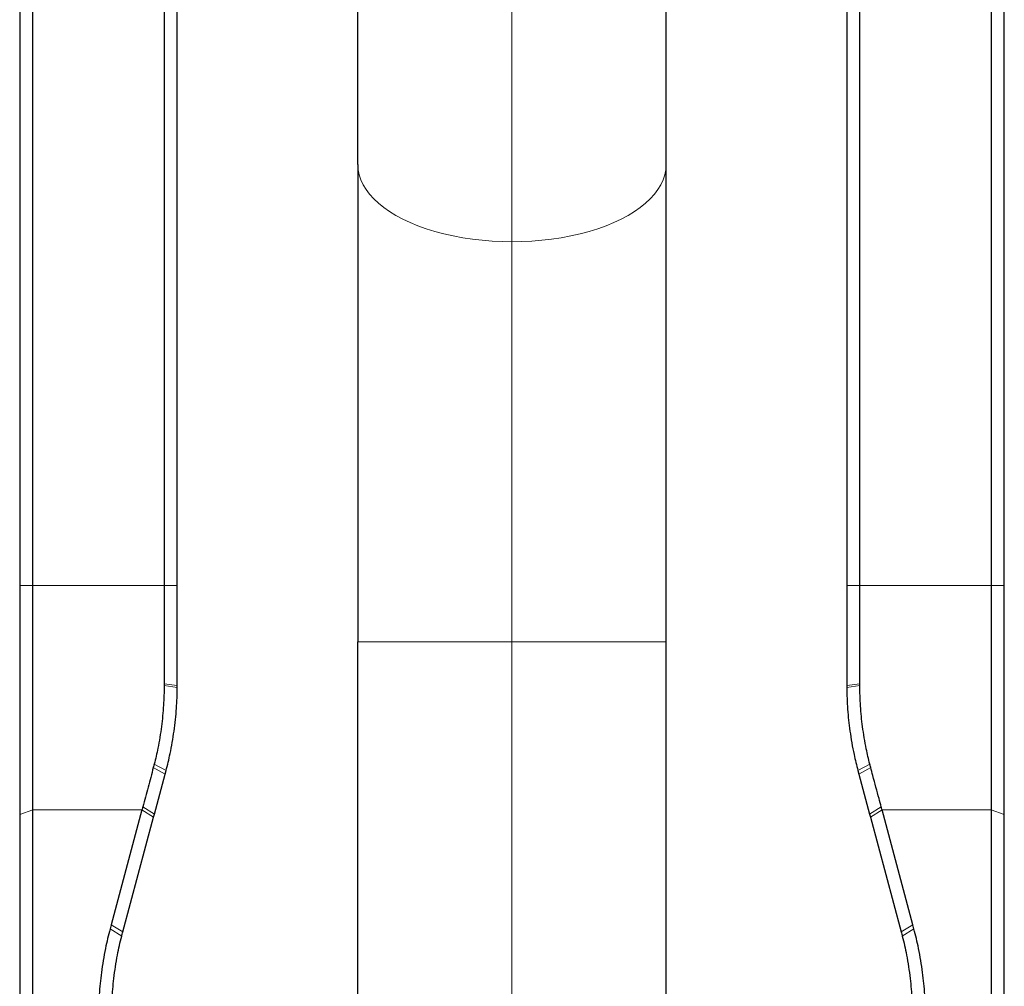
# Model space of a CAD drawing. Header units: millimetres. Extents: x 0 to 18279, y -668 to 2227.
# Tile 22 of 42: x 1540 to 1690, y 1331 to 1479. Entities that reach past the tile are written whole.
import ezdxf

# ---------------------------------------------------------------- set-up
doc = ezdxf.new("R2010")
doc.units = ezdxf.units.MM
doc.header["$LTSCALE"] = 7.5
for name, color, linetype, lineweight in [('Section Line (ISO)', 7, 'Continuous', 18), ('Visible (ISO)', 7, 'Continuous', 25), ('Visible Narrow (ISO)', 7, 'Continuous', 18)]:
    doc.layers.add(name, color=color, linetype=linetype, lineweight=lineweight)

# ---------------------------------------------------------------- blocks, each defined once
blk = doc.blocks.new('2dTransSection1')
at = {"layer": 'Section Line (ISO)', "linetype": 'Continuous'}
blk.add_line((215.396, 75.993), (215.396, 284.503), dxfattribs=at)

msp = doc.modelspace()

# ---------------------------------------------------------------- linework, layer by layer
at = {"layer": 'Visible (ISO)'}
for p, q in [((1591.975, 1456.529), (1591.975, 1654.502)), ((1638.965, 1456.529), (1638.965, 1654.502)), ((1540.47, 1589.263), (1540.47, 1392.375)), ((1542.47, 1392.375), (1542.47, 1589.263)), ((1562.47, 1589.263), (1562.47, 1392.375)), ((1564.47, 1392.375), (1564.47, 1589.263)), ((1666.47, 1589.263), (1666.47, 1392.375)), ((1668.47, 1392.375), (1668.47, 1589.263)), ((1688.47, 1589.263), (1688.47, 1392.375)), ((1690.47, 1392.375), (1690.47, 1589.263)), ((1591.975, 1456.529), (1591.975, 1383.763)), ((1638.965, 1383.763), (1638.965, 1456.529)), ((1540.47, 1392.375), (1540.47, 1357.489)), ((1542.47, 1358.173), (1542.47, 1392.375)), ((1562.47, 1392.375), (1562.47, 1377.405)), ((1564.47, 1377.106), (1564.47, 1392.375)), ((1666.47, 1392.375), (1666.47, 1377.106)), ((1668.47, 1377.405), (1668.47, 1392.375)), ((1688.47, 1392.375), (1688.47, 1358.173)), ((1690.47, 1357.489), (1690.47, 1392.375)), ((1591.975, 1267.813), (1591.975, 1383.763)), ((1638.965, 1267.813), (1638.965, 1383.763)), ((1562.47, 1377.405), (1562.47, 1377.106)), ((1668.47, 1377.106), (1668.47, 1377.405)), ((1560.989, 1357.532), (1562.625, 1363.637)), ((1562.625, 1363.637), (1562.766, 1364.165)), ((1668.174, 1364.165), (1668.315, 1363.637)), ((1668.315, 1363.637), (1669.951, 1357.532)), ((1542.47, 1297.813), (1542.47, 1358.173)), ((1559.098, 1358.173), (1554.406, 1340.661)), ((1560.866, 1357.073), (1560.989, 1357.532)), ((1669.951, 1357.532), (1670.074, 1357.073)), ((1676.534, 1340.661), (1671.842, 1358.173)), ((1688.47, 1358.173), (1688.47, 1297.813)), ((1540.47, 1357.489), (1540.47, 1297.46)), ((1556.174, 1339.561), (1560.866, 1357.073)), ((1670.074, 1357.073), (1674.766, 1339.561)), ((1690.47, 1297.46), (1690.47, 1357.489)), ((1554.406, 1340.661), (1554.234, 1340.02)), ((1676.706, 1340.02), (1676.534, 1340.661))]:
    msp.add_line(p, q, dxfattribs=at)
for points, knots in [([(1562.47, 1377.106), (1562.47, 1376.122), (1562.44, 1375.133), (1562.311, 1373.05), (1562.206, 1371.956), (1562.063, 1370.864), (1561.92, 1369.772), (1561.739, 1368.68), (1561.356, 1366.774), (1561.169, 1365.957), (1560.961, 1365.145)], [-23.4381451, -23.4381451, -23.4381451, -23.4381451, -23.1275073, -23.1275073, -22.786581, -22.786581, -22.786581, -22.4456855, -22.4456855, -22.1881741, -22.1881741, -22.1881741, -22.1881741]), ([(1564.469, 1376.801), (1564.469, 1376.852), (1564.47, 1376.903), (1564.47, 1377.004), (1564.47, 1377.055), (1564.47, 1377.106)], [0.0212439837, 0.0212439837, 0.0212439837, 0.0212439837, 0.0227583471, 0.0227583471, 0.0242727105, 0.0242727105, 0.0242727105, 0.0242727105]), ([(1666.47, 1377.106), (1666.47, 1377.055), (1666.47, 1377.004), (1666.47, 1376.903), (1666.471, 1376.852), (1666.471, 1376.801)], [6.2589125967, 6.2589125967, 6.2589125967, 6.2589125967, 6.2604269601, 6.2604269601, 6.2619413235, 6.2619413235, 6.2619413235, 6.2619413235]), ([(1669.979, 1365.145), (1669.783, 1365.913), (1669.605, 1366.685), (1669.216, 1368.589), (1669.026, 1369.725), (1668.877, 1370.862), (1668.741, 1371.906), (1668.639, 1372.951), (1668.503, 1375.035), (1668.47, 1376.074), (1668.47, 1377.106)], [-24.3585137, -24.3585137, -24.3585137, -24.3585137, -24.1147928, -24.1147928, -23.7595911, -23.7595911, -23.7595911, -23.4335157, -23.4335157, -23.1074402, -23.1074402, -23.1074402, -23.1074402]), ([(1562.766, 1364.165), (1562.995, 1365.018), (1563.201, 1365.877), (1563.626, 1367.883), (1563.828, 1369.035), (1563.989, 1370.189), (1564.15, 1371.343), (1564.271, 1372.5), (1564.424, 1374.707), (1564.463, 1375.756), (1564.469, 1376.801)], [22.1881741, 22.1881741, 22.1881741, 22.1881741, 22.4456855, 22.4456855, 22.786581, 22.786581, 22.786581, 23.1275073, 23.1275073, 23.4381451, 23.4381451, 23.4381451, 23.4381451]), ([(1666.471, 1376.801), (1666.478, 1375.705), (1666.52, 1374.603), (1666.68, 1372.395), (1666.797, 1371.289), (1666.951, 1370.187), (1667.119, 1368.985), (1667.331, 1367.787), (1667.762, 1365.782), (1667.958, 1364.971), (1668.174, 1364.165)], [23.1074402, 23.1074402, 23.1074402, 23.1074402, 23.4335157, 23.4335157, 23.7595911, 23.7595911, 23.7595911, 24.1147928, 24.1147928, 24.3585137, 24.3585137, 24.3585137, 24.3585137]), ([(1560.961, 1365.145), (1560.939, 1365.062), (1560.918, 1364.978), (1560.874, 1364.81), (1560.852, 1364.727), (1560.829, 1364.643)], [-22.188174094, -22.188174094, -22.188174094, -22.188174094, -22.161595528, -22.161595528, -22.135016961, -22.135016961, -22.135016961, -22.135016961]), ([(1670.111, 1364.643), (1670.088, 1364.727), (1670.066, 1364.81), (1670.022, 1364.978), (1670.001, 1365.062), (1669.979, 1365.145)], [-24.41174211, -24.41174211, -24.41174211, -24.41174211, -24.385127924, -24.385127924, -24.358513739, -24.358513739, -24.358513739, -24.358513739]), ([(1560.829, 1364.643), (1560.694, 1364.137), (1560.559, 1363.633), (1560.29, 1362.626), (1560.155, 1362.124), (1560.021, 1361.623), (1559.887, 1361.122), (1559.753, 1360.622), (1559.487, 1359.625), (1559.354, 1359.128), (1559.221, 1358.632)], [-1.284815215, -1.284815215, -1.284815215, -1.284815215, -1.26904403, -1.26904403, -1.253272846, -1.253272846, -1.253272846, -1.237501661, -1.237501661, -1.221730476, -1.221730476, -1.221730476, -1.221730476]), ([(1671.719, 1358.632), (1671.607, 1359.051), (1671.494, 1359.471), (1671.228, 1360.467), (1671.074, 1361.044), (1670.919, 1361.623), (1670.762, 1362.209), (1670.605, 1362.798), (1670.335, 1363.805), (1670.223, 1364.224), (1670.111, 1364.643)], [-5.061454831, -5.061454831, -5.061454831, -5.061454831, -5.048121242, -5.048121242, -5.029912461, -5.029912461, -5.029912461, -5.011443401, -5.011443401, -4.998370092, -4.998370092, -4.998370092, -4.998370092]), ([(1559.221, 1358.632), (1559.201, 1358.556), (1559.18, 1358.479), (1559.139, 1358.326), (1559.119, 1358.25), (1559.098, 1358.173)], [-0.466355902, -0.466355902, -0.466355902, -0.466355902, -0.441176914, -0.441176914, -0.415997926, -0.415997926, -0.415997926, -0.415997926]), ([(1671.842, 1358.173), (1671.821, 1358.25), (1671.801, 1358.326), (1671.76, 1358.479), (1671.739, 1358.556), (1671.719, 1358.632)], [0.415997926, 0.415997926, 0.415997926, 0.415997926, 0.441176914, 0.441176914, 0.466355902, 0.466355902, 0.466355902, 0.466355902]), ([(1554.234, 1340.02), (1553.971, 1339.039), (1553.737, 1338.05), (1553.282, 1335.838), (1553.075, 1334.61), (1552.913, 1333.377), (1552.766, 1332.258), (1552.655, 1331.133), (1552.522, 1329.115), (1552.487, 1328.222), (1552.475, 1327.328)], [1.30899694, 1.30899694, 1.30899694, 1.30899694, 1.36783469, 1.36783469, 1.43989663, 1.43989663, 1.43989663, 1.50534648, 1.50534648, 1.55711626, 1.55711626, 1.55711626, 1.55711626]), ([(1556.006, 1338.919), (1556.034, 1339.027), (1556.061, 1339.134), (1556.117, 1339.348), (1556.145, 1339.455), (1556.174, 1339.561)], [-1.576081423, -1.576081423, -1.576081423, -1.576081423, -1.540924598, -1.540924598, -1.505767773, -1.505767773, -1.505767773, -1.505767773]), ([(1674.766, 1339.561), (1674.795, 1339.455), (1674.823, 1339.348), (1674.879, 1339.134), (1674.907, 1339.027), (1674.934, 1338.919)], [1.505767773, 1.505767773, 1.505767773, 1.505767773, 1.540924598, 1.540924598, 1.576081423, 1.576081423, 1.576081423, 1.576081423]), ([(1678.465, 1327.328), (1678.453, 1328.222), (1678.418, 1329.115), (1678.285, 1331.133), (1678.175, 1332.258), (1678.027, 1333.377), (1677.865, 1334.61), (1677.658, 1335.838), (1677.203, 1338.05), (1676.969, 1339.039), (1676.706, 1340.02)], [-1.55711626, -1.55711626, -1.55711626, -1.55711626, -1.50534648, -1.50534648, -1.43989663, -1.43989663, -1.43989663, -1.36783469, -1.36783469, -1.30899694, -1.30899694, -1.30899694, -1.30899694]), ([(1554.47, 1326.62), (1554.47, 1327.483), (1554.492, 1328.347), (1554.594, 1330.299), (1554.686, 1331.388), (1554.814, 1332.473), (1554.955, 1333.668), (1555.139, 1334.858), (1555.551, 1337.006), (1555.764, 1337.966), (1556.006, 1338.919)], [-1.55711626, -1.55711626, -1.55711626, -1.55711626, -1.50534648, -1.50534648, -1.43989663, -1.43989663, -1.43989663, -1.36783469, -1.36783469, -1.30899694, -1.30899694, -1.30899694, -1.30899694]), ([(1674.934, 1338.919), (1675.176, 1337.966), (1675.389, 1337.006), (1675.802, 1334.858), (1675.986, 1333.668), (1676.126, 1332.473), (1676.254, 1331.388), (1676.346, 1330.299), (1676.448, 1328.347), (1676.47, 1327.483), (1676.47, 1326.62)], [1.30899694, 1.30899694, 1.30899694, 1.30899694, 1.36783469, 1.36783469, 1.43989663, 1.43989663, 1.43989663, 1.50534648, 1.50534648, 1.55711626, 1.55711626, 1.55711626, 1.55711626])]:
    msp.add_open_spline(points, degree=3, knots=knots, dxfattribs=at)
at = {"layer": 'Visible Narrow (ISO)'}
for p, q in [((1542.47, 1392.375), (1540.47, 1392.375)), ((1562.47, 1392.375), (1542.47, 1392.375)), ((1562.47, 1392.375), (1564.47, 1392.375)), ((1668.47, 1392.375), (1666.47, 1392.375)), ((1688.47, 1392.375), (1668.47, 1392.375)), ((1688.47, 1392.375), (1690.47, 1392.375)), ((1638.965, 1383.763), (1591.975, 1383.763)), ((1562.47, 1377.405), (1564.47, 1377.106)), ((1564.469, 1376.801), (1562.47, 1377.106)), ((1666.47, 1377.106), (1668.47, 1377.405)), ((1668.47, 1377.106), (1666.471, 1376.801)), ((1560.961, 1365.145), (1562.766, 1364.165)), ((1668.174, 1364.165), (1669.979, 1365.145)), ((1562.625, 1363.637), (1560.829, 1364.643)), ((1670.111, 1364.643), (1668.315, 1363.637)), ((1542.47, 1358.173), (1540.47, 1357.489)), ((1542.47, 1358.173), (1559.098, 1358.173)), ((1560.866, 1357.073), (1559.098, 1358.173)), ((1559.221, 1358.632), (1560.989, 1357.532)), ((1669.951, 1357.532), (1671.719, 1358.632)), ((1671.842, 1358.173), (1670.074, 1357.073)), ((1671.842, 1358.173), (1688.47, 1358.173)), ((1688.47, 1358.173), (1690.47, 1357.489)), ((1556.006, 1338.919), (1554.234, 1340.02)), ((1554.406, 1340.661), (1556.174, 1339.561)), ((1674.766, 1339.561), (1676.534, 1340.661)), ((1676.706, 1340.02), (1674.934, 1338.919))]:
    msp.add_line(p, q, dxfattribs=at)
msp.add_ellipse((1615.47, 1456.529), major_axis=(-23.495, 0), ratio=0.5, start_param=0, end_param=3.1415927, dxfattribs=at)

# ---------------------------------------------------------------- block references
at = {"layer": 'Section Line (ISO)', "xscale": 7.5, "yscale": 7.5, "zscale": 7.5}
msp.add_blockref('2dTransSection1', (0, 0), dxfattribs=at)

doc.saveas('drawing.dxf')
